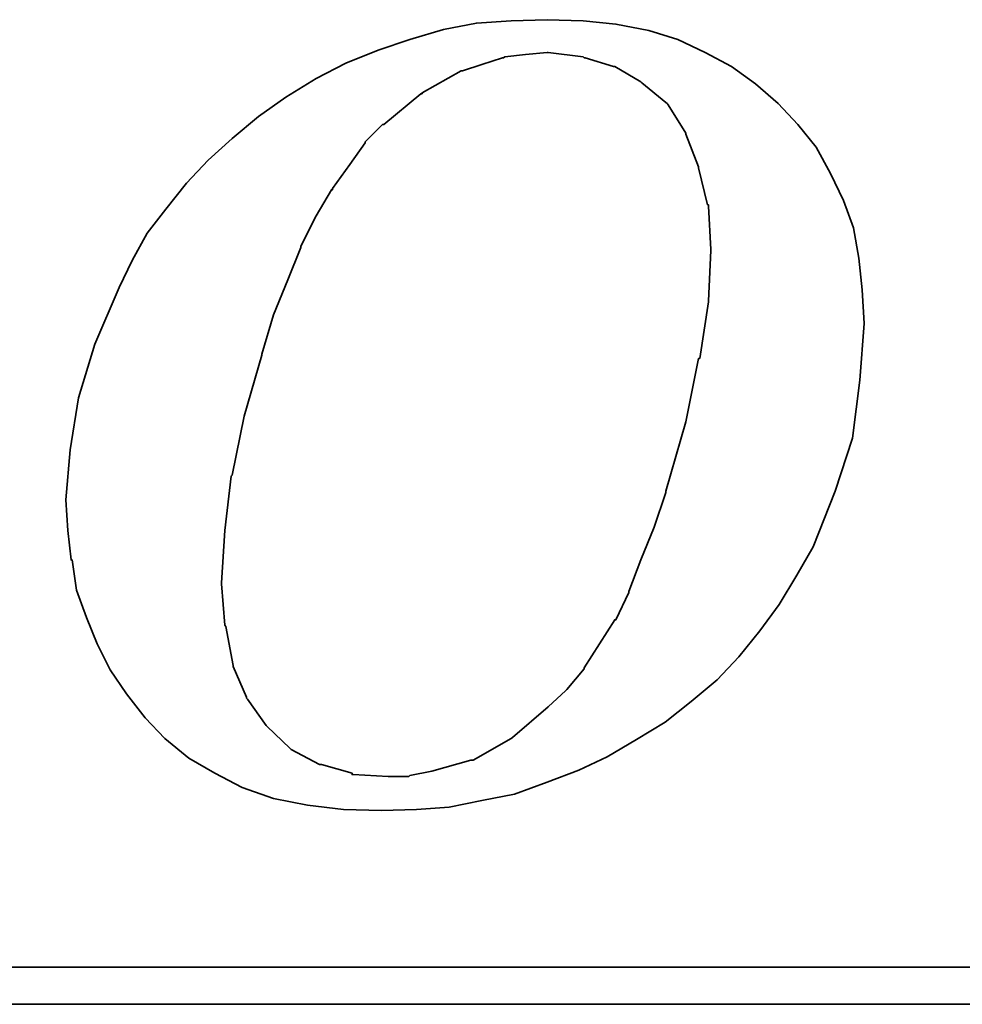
# Model space of a CAD drawing. Extents: x 81 to 675, y -211 to 131.
# Tile 32 of 47: x 652.77 to 655.01, y 94.53 to 96.87. Entities that reach past the tile are written whole.
import ezdxf

# ---------------------------------------------------------------- set-up
doc = ezdxf.new("R2010")
doc.units = 0
doc.header["$MEASUREMENT"] = 0
doc.layers.add('DIM', color=4, linetype='CONTINUOUS')
doc.layers.add('layer 1', color=7, linetype='CONTINUOUS')

# ---------------------------------------------------------------- blocks, each defined once
blk = doc.blocks.new('TBI MOTION logo(完整正式版)')
at = {"layer": 'layer 1', "color": 22, "lineweight": 35}
for points, knots in [([(-11.34375, -6.98375), (-11.34375, -6.98375), (-10.91375, -7.43875), (-10.91375, -7.43875), (-10.91375, -7.43875), (-10.91375, -7.43875), (-10.38625, -7.87125), (-10.38625, -7.87125), (-10.38625, -7.87125), (-10.38625, -7.87125), (-9.81125, -8.20375), (-9.81125, -8.20375), (-9.81125, -8.20375), (-9.81125, -8.20375), (-9.21125, -8.51875), (-9.21125, -8.51875), (-9.21125, -8.51875), (-9.21125, -8.51875), (-8.51625, -8.75875), (-8.51625, -8.75875), (-8.51625, -8.75875), (-8.51625, -8.75875), (-7.77125, -8.90375), (-7.77125, -8.90375), (-7.77125, -8.90375), (-7.77125, -8.90375), (-6.97875, -8.99875), (-6.97875, -8.99875), (-6.97875, -8.99875), (-6.97875, -8.99875), (-6.14125, -9.02375), (-6.14125, -9.02375), (-6.14125, -9.02375), (-6.14125, -9.02375), (-5.37125, -8.99875), (-5.37125, -8.99875), (-5.37125, -8.99875), (-5.37125, -8.99875), (-4.65375, -8.94875), (-4.65375, -8.94875), (-4.65375, -8.94875), (-4.65375, -8.94875), (-3.93375, -8.80625), (-3.93375, -8.80625), (-3.93375, -8.80625), (-3.93375, -8.80625), (-3.21375, -8.66375), (-3.21375, -8.66375), (-3.21375, -8.66375), (-3.21375, -8.66375), (-2.49375, -8.39875), (-2.49375, -8.39875), (-2.49375, -8.39875), (-2.49375, -8.39875), (-1.79875, -8.13375), (-1.79875, -8.13375), (-1.79875, -8.13375), (-1.79875, -8.13375), (-1.17375, -7.84375), (-1.17375, -7.84375), (-1.17375, -7.84375), (-1.17375, -7.84375), (-0.52375, -7.46375), (-0.52375, -7.46375), (-0.52375, -7.46375), (-0.52375, -7.46375), (0.10124, -7.07875), (0.10124, -7.07875), (0.10124, -7.07875), (0.10124, -7.07875), (0.67625, -6.62375), (0.67625, -6.62375), (0.67625, -6.62375), (0.67625, -6.62375), (1.24874, -6.14375), (1.24874, -6.14375), (1.24874, -6.14375), (1.24874, -6.14375), (1.72874, -5.64125), (1.72874, -5.64125), (1.72874, -5.64125), (1.72874, -5.64125), (2.18624, -5.06375), (2.18624, -5.06375), (2.18624, -5.06375), (2.18624, -5.06375), (2.61625, -4.48874), (2.61625, -4.48874), (2.61625, -4.48874), (2.61625, -4.48874), (3.00125, -3.83874), (3.00125, -3.83874), (3.00125, -3.83874), (3.00125, -3.83874), (3.36124, -3.21374), (3.36124, -3.21374), (3.36124, -3.21374), (3.36124, -3.21374), (3.84374, -1.99125), (3.84374, -1.99125), (3.84374, -1.99125), (3.84374, -1.99125), (4.22625, -0.81875), (4.22625, -0.81875), (4.22625, -0.81875), (4.22625, -0.81875), (4.39125, 0.45624), (4.39125, 0.45624), (4.39125, 0.45624), (4.39125, 0.45624), (4.48874, 1.70124), (4.48874, 1.70124), (4.48874, 1.70124), (4.48874, 1.70124), (4.43874, 2.44625), (4.43874, 2.44625), (4.43874, 2.44625), (4.43874, 2.44625), (4.36874, 3.14125), (4.36874, 3.14125), (4.36874, 3.14125), (4.36874, 3.14125), (4.25125, 3.81125), (4.25125, 3.81125), (4.25125, 3.81125), (4.25125, 3.81125), (4.03124, 4.41125), (4.03124, 4.41125), (4.03124, 4.41125), (4.03124, 4.41125), (3.74374, 5.01125), (3.74374, 5.01125), (3.74374, 5.01125), (3.74374, 5.01125), (3.43124, 5.58875), (3.43124, 5.58875), (3.43124, 5.58875), (3.43124, 5.58875), (3.02625, 6.09125), (3.02625, 6.09125), (3.02625, 6.09125), (3.02625, 6.09125), (2.59374, 6.54875), (2.59374, 6.54875), (2.59374, 6.54875), (2.59374, 6.54875), (2.09124, 6.98125), (2.09124, 6.98125), (2.09124, 6.98125), (2.09124, 6.98125), (1.56124, 7.36625), (1.56124, 7.36625), (1.56124, 7.36625), (1.56124, 7.36625), (0.98624, 7.67625), (0.98624, 7.67625), (0.98624, 7.67625), (0.98624, 7.67625), (0.38624, 7.96375), (0.38624, 7.96375), (0.38624, 7.96375), (0.38624, 7.96375), (-0.25875, 8.15625), (-0.25875, 8.15625), (-0.25875, 8.15625), (-0.25875, 8.15625), (-0.98125, 8.30125), (-0.98125, 8.30125), (-0.98125, 8.30125), (-0.98125, 8.30125), (-1.70124, 8.37125), (-1.70124, 8.37125), (-1.70124, 8.37125), (-1.70124, 8.37125), (-2.49375, 8.39624), (-2.49375, 8.39624), (-2.49375, 8.39624), (-2.49375, 8.39624), (-3.28625, 8.37125), (-3.28625, 8.37125), (-3.28625, 8.37125), (-3.28625, 8.37125), (-4.05125, 8.32125), (-4.05125, 8.32125), (-4.05125, 8.32125), (-4.05125, 8.32125), (-4.77375, 8.18125), (-4.77375, 8.18125), (-4.77375, 8.18125), (-4.77375, 8.18125), (-5.51625, 7.96375), (-5.51625, 7.96375), (-5.51625, 7.96375), (-5.51625, 7.96375), (-6.21125, 7.72625), (-6.21125, 7.72625), (-6.21125, 7.72625), (-6.21125, 7.72625), (-6.92875, 7.43625), (-6.92875, 7.43625), (-6.92875, 7.43625), (-6.92875, 7.43625), (-7.57875, 7.10125), (-7.57875, 7.10125), (-7.57875, 7.10125), (-7.57875, 7.10125), (-8.24875, 6.69125), (-8.24875, 6.69125), (-8.24875, 6.69125), (-8.24875, 6.69125), (-8.84875, 6.26125), (-8.84875, 6.26125), (-8.84875, 6.26125), (-8.84875, 6.26125), (-9.42625, 5.78125), (-9.42625, 5.78125), (-9.42625, 5.78125), (-9.42625, 5.78125), (-9.95375, 5.30125), (-9.95375, 5.30125), (-9.95375, 5.30125), (-9.95375, 5.30125), (-10.43375, 4.79624), (-10.43375, 4.79624), (-10.43375, 4.79624), (-10.43375, 4.79624), (-10.88875, 4.22125), (-10.88875, 4.22125), (-10.88875, 4.22125), (-10.88875, 4.22125), (-11.29875, 3.69375), (-11.29875, 3.69375), (-11.29875, 3.69375), (-11.29875, 3.69375), (-11.63375, 3.09125), (-11.63375, 3.09125), (-11.63375, 3.09125), (-11.63375, 3.09125), (-11.91875, 2.49625), (-11.91875, 2.49625), (-11.91875, 2.49625), (-11.91875, 2.49625), (-12.44875, 1.24625), (-12.44875, 1.24625), (-12.44875, 1.24625), (-12.44875, 1.24625), (-12.80875, 0.06874), (-12.80875, 0.06874), (-12.80875, 0.06874), (-12.80875, 0.06874), (-12.99875, -1.07875), (-12.99875, -1.07875), (-12.99875, -1.07875), (-12.99875, -1.07875), (-13.09375, -2.18375), (-13.09375, -2.18375), (-13.09375, -2.18375), (-13.09375, -2.18375), (-13.04875, -2.85375), (-13.04875, -2.85375), (-13.04875, -2.85375), (-13.04875, -2.85375), (-12.97375, -3.50375), (-12.97375, -3.50375), (-12.97375, -3.50375), (-12.97375, -3.50375), (-12.95375, -3.50375), (-12.95375, -3.50375), (-12.95375, -3.50375), (-12.95375, -3.50375), (-12.85375, -4.17375), (-12.85375, -4.17375), (-12.85375, -4.17375), (-12.85375, -4.17375), (-12.63875, -4.77624), (-12.63875, -4.77624), (-12.63875, -4.77624), (-12.63875, -4.77624), (-12.39875, -5.35125), (-12.39875, -5.35125), (-12.39875, -5.35125), (-12.39875, -5.35125), (-12.11375, -5.92875), (-12.11375, -5.92875), (-12.11375, -5.92875), (-12.11375, -5.92875), (-11.75375, -6.45375), (-11.75375, -6.45375), (-11.75375, -6.45375), (-11.75375, -6.45375), (-11.34375, -6.98375), (-11.34375, -6.98375)], [0, 0, 0, 0, 0.01369863, 0.01369863, 0.01369863, 0.01369863, 0.02739726, 0.02739726, 0.02739726, 0.02739726, 0.04109589, 0.04109589, 0.04109589, 0.04109589, 0.05479452, 0.05479452, 0.05479452, 0.05479452, 0.06849315, 0.06849315, 0.06849315, 0.06849315, 0.08219178, 0.08219178, 0.08219178, 0.08219178, 0.09589041, 0.09589041, 0.09589041, 0.09589041, 0.10958904, 0.10958904, 0.10958904, 0.10958904, 0.12328767, 0.12328767, 0.12328767, 0.12328767, 0.1369863, 0.1369863, 0.1369863, 0.1369863, 0.15068493, 0.15068493, 0.15068493, 0.15068493, 0.16438356, 0.16438356, 0.16438356, 0.16438356, 0.17808219, 0.17808219, 0.17808219, 0.17808219, 0.19178082, 0.19178082, 0.19178082, 0.19178082, 0.20547945, 0.20547945, 0.20547945, 0.20547945, 0.21917808, 0.21917808, 0.21917808, 0.21917808, 0.23287671, 0.23287671, 0.23287671, 0.23287671, 0.24657534, 0.24657534, 0.24657534, 0.24657534, 0.26027397, 0.26027397, 0.26027397, 0.26027397, 0.2739726, 0.2739726, 0.2739726, 0.2739726, 0.28767123, 0.28767123, 0.28767123, 0.28767123, 0.30136986, 0.30136986, 0.30136986, 0.30136986, 0.31506849, 0.31506849, 0.31506849, 0.31506849, 0.32876712, 0.32876712, 0.32876712, 0.32876712, 0.34246575, 0.34246575, 0.34246575, 0.34246575, 0.35616438, 0.35616438, 0.35616438, 0.35616438, 0.36986301, 0.36986301, 0.36986301, 0.36986301, 0.38356164, 0.38356164, 0.38356164, 0.38356164, 0.39726027, 0.39726027, 0.39726027, 0.39726027, 0.4109589, 0.4109589, 0.4109589, 0.4109589, 0.42465753, 0.42465753, 0.42465753, 0.42465753, 0.43835616, 0.43835616, 0.43835616, 0.43835616, 0.45205479, 0.45205479, 0.45205479, 0.45205479, 0.46575342, 0.46575342, 0.46575342, 0.46575342, 0.47945205, 0.47945205, 0.47945205, 0.47945205, 0.49315068, 0.49315068, 0.49315068, 0.49315068, 0.50684932, 0.50684932, 0.50684932, 0.50684932, 0.52054795, 0.52054795, 0.52054795, 0.52054795, 0.53424658, 0.53424658, 0.53424658, 0.53424658, 0.54794521, 0.54794521, 0.54794521, 0.54794521, 0.56164384, 0.56164384, 0.56164384, 0.56164384, 0.57534247, 0.57534247, 0.57534247, 0.57534247, 0.5890411, 0.5890411, 0.5890411, 0.5890411, 0.60273973, 0.60273973, 0.60273973, 0.60273973, 0.61643836, 0.61643836, 0.61643836, 0.61643836, 0.63013699, 0.63013699, 0.63013699, 0.63013699, 0.64383562, 0.64383562, 0.64383562, 0.64383562, 0.65753425, 0.65753425, 0.65753425, 0.65753425, 0.67123288, 0.67123288, 0.67123288, 0.67123288, 0.68493151, 0.68493151, 0.68493151, 0.68493151, 0.69863014, 0.69863014, 0.69863014, 0.69863014, 0.71232877, 0.71232877, 0.71232877, 0.71232877, 0.7260274, 0.7260274, 0.7260274, 0.7260274, 0.73972603, 0.73972603, 0.73972603, 0.73972603, 0.75342466, 0.75342466, 0.75342466, 0.75342466, 0.76712329, 0.76712329, 0.76712329, 0.76712329, 0.78082192, 0.78082192, 0.78082192, 0.78082192, 0.79452055, 0.79452055, 0.79452055, 0.79452055, 0.80821918, 0.80821918, 0.80821918, 0.80821918, 0.82191781, 0.82191781, 0.82191781, 0.82191781, 0.83561644, 0.83561644, 0.83561644, 0.83561644, 0.84931507, 0.84931507, 0.84931507, 0.84931507, 0.8630137, 0.8630137, 0.8630137, 0.8630137, 0.87671233, 0.87671233, 0.87671233, 0.87671233, 0.89041096, 0.89041096, 0.89041096, 0.89041096, 0.90410959, 0.90410959, 0.90410959, 0.90410959, 0.91780822, 0.91780822, 0.91780822, 0.91780822, 0.93150685, 0.93150685, 0.93150685, 0.93150685, 0.94520548, 0.94520548, 0.94520548, 0.94520548, 0.95890411, 0.95890411, 0.95890411, 0.95890411, 0.97260274, 0.97260274, 0.97260274, 0.97260274, 0.98630137, 0.98630137, 0.98630137, 0.98630137, 1, 1, 1, 1]), ([(-8.77875, 1.03124), (-8.77875, 1.03124), (-8.51625, 1.89625), (-8.51625, 1.89625), (-8.51625, 1.89625), (-8.51625, 1.89625), (-8.20375, 2.66375), (-8.20375, 2.66375), (-8.20375, 2.66375), (-8.20375, 2.66375), (-7.91625, 3.38125), (-7.91625, 3.38125), (-7.91625, 3.38125), (-7.91625, 3.38125), (-7.91625, 3.40624), (-7.91625, 3.40624), (-7.91625, 3.40624), (-7.91625, 3.40624), (-7.57875, 4.07624), (-7.57875, 4.07624), (-7.57875, 4.07624), (-7.57875, 4.07624), (-7.24375, 4.65125), (-7.24375, 4.65125), (-7.24375, 4.65125), (-7.24375, 4.65125), (-7.21875, 4.65125), (-7.21875, 4.65125), (-7.21875, 4.65125), (-7.21875, 4.65125), (-7.21875, 4.67624), (-7.21875, 4.67624), (-7.21875, 4.67624), (-7.21875, 4.67624), (-6.83625, 5.20375), (-6.83625, 5.20375), (-6.83625, 5.20375), (-6.83625, 5.20375), (-6.49875, 5.68625), (-6.49875, 5.68625), (-6.49875, 5.68625), (-6.49875, 5.68625), (-6.49875, 5.70625), (-6.49875, 5.70625), (-6.49875, 5.70625), (-6.49875, 5.70625), (-6.11625, 6.09125), (-6.11625, 6.09125), (-6.11625, 6.09125), (-6.11625, 6.09125), (-6.09125, 6.09125), (-6.09125, 6.09125), (-6.09125, 6.09125), (-6.09125, 6.09125), (-5.27375, 6.76625), (-5.27375, 6.76625), (-5.27375, 6.76625), (-5.27375, 6.76625), (-5.24875, 6.76625), (-5.24875, 6.76625), (-5.24875, 6.76625), (-5.24875, 6.76625), (-5.24875, 6.78625), (-5.24875, 6.78625), (-5.24875, 6.78625), (-5.24875, 6.78625), (-4.38875, 7.26624), (-4.38875, 7.26624), (-4.38875, 7.26624), (-4.38875, 7.26624), (-4.36125, 7.26624), (-4.36125, 7.26624), (-4.36125, 7.26624), (-4.36125, 7.26624), (-3.93375, 7.41125), (-3.93375, 7.41125), (-3.93375, 7.41125), (-3.93375, 7.41125), (-3.47375, 7.55625), (-3.47375, 7.55625), (-3.47375, 7.55625), (-3.47375, 7.55625), (-3.45375, 7.55625), (-3.45375, 7.55625), (-3.45375, 7.55625), (-3.45375, 7.55625), (-3.42875, 7.58124), (-3.42875, 7.58124), (-3.42875, 7.58124), (-3.42875, 7.58124), (-2.97375, 7.62625), (-2.97375, 7.62625), (-2.97375, 7.62625), (-2.97375, 7.62625), (-2.49375, 7.67625), (-2.49375, 7.67625), (-2.49375, 7.67625), (-2.49375, 7.67625), (-2.46875, 7.67625), (-2.46875, 7.67625), (-2.46875, 7.67625), (-2.46875, 7.67625), (-1.70124, 7.58124), (-1.70124, 7.58124), (-1.70124, 7.58124), (-1.70124, 7.58124), (-1.67875, 7.55625), (-1.67875, 7.55625), (-1.67875, 7.55625), (-1.67875, 7.55625), (-1.65375, 7.55625), (-1.65375, 7.55625), (-1.65375, 7.55625), (-1.65375, 7.55625), (-1.03125, 7.36625), (-1.03125, 7.36625), (-1.03125, 7.36625), (-1.03125, 7.36625), (-1.00625, 7.36625), (-1.00625, 7.36625), (-1.00625, 7.36625), (-1.00625, 7.36625), (-0.43124, 7.02624), (-0.43124, 7.02624), (-0.43124, 7.02624), (-0.43124, 7.02624), (-0.40625, 7.00624), (-0.40625, 7.00624), (-0.40625, 7.00624), (-0.40625, 7.00624), (0.12124, 6.57124), (0.12124, 6.57124), (0.12124, 6.57124), (0.12124, 6.57124), (0.14624, 6.54875), (0.14624, 6.54875), (0.14624, 6.54875), (0.14624, 6.54875), (0.17124, 6.52375), (0.17124, 6.52375), (0.17124, 6.52375), (0.17124, 6.52375), (0.55625, 5.89875), (0.55625, 5.89875), (0.55625, 5.89875), (0.55625, 5.89875), (0.55625, 5.87625), (0.55625, 5.87625), (0.55625, 5.87625), (0.55625, 5.87625), (0.84124, 5.15625), (0.84124, 5.15625), (0.84124, 5.15625), (0.84124, 5.15625), (0.84124, 5.13125), (0.84124, 5.13125), (0.84124, 5.13125), (0.84124, 5.13125), (1.03624, 4.31875), (1.03624, 4.31875), (1.03624, 4.31875), (1.03624, 4.31875), (1.05624, 4.31875), (1.05624, 4.31875), (1.05624, 4.31875), (1.05624, 4.31875), (1.05624, 4.29125), (1.05624, 4.29125), (1.05624, 4.29125), (1.05624, 4.29125), (1.10625, 3.33125), (1.10625, 3.33125), (1.10625, 3.33125), (1.10625, 3.33125), (1.10625, 3.30875), (1.10625, 3.30875), (1.10625, 3.30875), (1.10625, 3.30875), (1.05624, 2.20624), (1.05624, 2.20624), (1.05624, 2.20624), (1.05624, 2.20624), (1.05624, 2.18124), (1.05624, 2.18124), (1.05624, 2.18124), (1.05624, 2.18124), (0.86624, 0.93624), (0.86624, 0.93624), (0.86624, 0.93624), (0.86624, 0.93624), (0.84124, 0.93624), (0.84124, 0.93624), (0.84124, 0.93624), (0.84124, 0.93624), (0.55625, -0.45874), (0.55625, -0.45874), (0.55625, -0.45874), (0.55625, -0.45874), (0.12124, -1.99125), (0.12124, -1.99125), (0.12124, -1.99125), (0.12124, -1.99125), (0.12124, -2.01874), (0.12124, -2.01874), (0.12124, -2.01874), (0.12124, -2.01874), (-0.13874, -2.78375), (-0.13874, -2.78375), (-0.13874, -2.78375), (-0.13874, -2.78375), (-0.43124, -3.50375), (-0.43124, -3.50375), (-0.43124, -3.50375), (-0.43124, -3.50375), (-0.69375, -4.19875), (-0.69375, -4.19875), (-0.69375, -4.19875), (-0.69375, -4.19875), (-0.69375, -4.22375), (-0.69375, -4.22375), (-0.69375, -4.22375), (-0.69375, -4.22375), (-0.98125, -4.82374), (-0.98125, -4.82374), (-0.98125, -4.82374), (-0.98125, -4.82374), (-1.00625, -4.82374), (-1.00625, -4.82374), (-1.00625, -4.82374), (-1.00625, -4.82374), (-1.33875, -5.35125), (-1.33875, -5.35125), (-1.33875, -5.35125), (-1.33875, -5.35125), (-1.67875, -5.87875), (-1.67875, -5.87875), (-1.67875, -5.87875), (-1.67875, -5.87875), (-1.67875, -5.90375), (-1.67875, -5.90375), (-1.67875, -5.90375), (-1.67875, -5.90375), (-2.05875, -6.35875), (-2.05875, -6.35875), (-2.05875, -6.35875), (-2.05875, -6.35875), (-2.08375, -6.38375), (-2.08375, -6.38375), (-2.08375, -6.38375), (-2.08375, -6.38375), (-2.46875, -6.74375), (-2.46875, -6.74375), (-2.46875, -6.74375), (-2.46875, -6.74375), (-3.25875, -7.41625), (-3.25875, -7.41625), (-3.25875, -7.41625), (-3.25875, -7.41625), (-3.28625, -7.43875), (-3.28625, -7.43875), (-3.28625, -7.43875), (-3.28625, -7.43875), (-4.12375, -7.91875), (-4.12375, -7.91875), (-4.12375, -7.91875), (-4.12375, -7.91875), (-4.14875, -7.91875), (-4.14875, -7.91875), (-4.14875, -7.91875), (-4.14875, -7.91875), (-4.17125, -7.91875), (-4.17125, -7.91875), (-4.17125, -7.91875), (-4.17125, -7.91875), (-5.03375, -8.15875), (-5.03375, -8.15875), (-5.03375, -8.15875), (-5.03375, -8.15875), (-5.51625, -8.25625), (-5.51625, -8.25625), (-5.51625, -8.25625), (-5.51625, -8.25625), (-5.54125, -8.27875), (-5.54125, -8.27875), (-5.54125, -8.27875), (-5.54125, -8.27875), (-5.56375, -8.27875), (-5.56375, -8.27875), (-5.56375, -8.27875), (-5.56375, -8.27875), (-5.99625, -8.27875), (-5.99625, -8.27875), (-5.99625, -8.27875), (-5.99625, -8.27875), (-6.76375, -8.23125), (-6.76375, -8.23125), (-6.76375, -8.23125), (-6.76375, -8.23125), (-6.78875, -8.23125), (-6.78875, -8.23125), (-6.78875, -8.23125), (-6.78875, -8.23125), (-6.78875, -8.20375), (-6.78875, -8.20375), (-6.78875, -8.20375), (-6.78875, -8.20375), (-7.45875, -8.01375), (-7.45875, -8.01375), (-7.45875, -8.01375), (-7.45875, -8.01375), (-7.48375, -8.01375), (-7.48375, -8.01375), (-7.48375, -8.01375), (-7.48375, -8.01375), (-7.50875, -8.01375), (-7.50875, -8.01375), (-7.50875, -8.01375), (-7.50875, -8.01375), (-8.13125, -7.67875), (-8.13125, -7.67875), (-8.13125, -7.67875), (-8.13125, -7.67875), (-8.15625, -7.65375), (-8.15625, -7.65375), (-8.15625, -7.65375), (-8.15625, -7.65375), (-8.65875, -7.17375), (-8.65875, -7.17375), (-8.65875, -7.17375), (-8.65875, -7.17375), (-8.68375, -7.14875), (-8.68375, -7.14875), (-8.68375, -7.14875), (-8.68375, -7.14875), (-9.08875, -6.57375), (-9.08875, -6.57375), (-9.08875, -6.57375), (-9.08875, -6.57375), (-9.11375, -6.54875), (-9.11375, -6.54875), (-9.11375, -6.54875), (-9.11375, -6.54875), (-9.11375, -6.52875), (-9.11375, -6.52875), (-9.11375, -6.52875), (-9.11375, -6.52875), (-9.40375, -5.85375), (-9.40375, -5.85375), (-9.40375, -5.85375), (-9.40375, -5.85375), (-9.40375, -5.82875), (-9.40375, -5.82875), (-9.40375, -5.82875), (-9.40375, -5.82875), (-9.56875, -4.96875), (-9.56875, -4.96875), (-9.56875, -4.96875), (-9.56875, -4.96875), (-9.59375, -4.94375), (-9.59375, -4.94375), (-9.59375, -4.94375), (-9.59375, -4.94375), (-9.66375, -4.03375), (-9.66375, -4.03375), (-9.66375, -4.03375), (-9.66375, -4.03375), (-9.66375, -4.00875), (-9.66375, -4.00875), (-9.66375, -4.00875), (-9.66375, -4.00875), (-9.59375, -2.85375), (-9.59375, -2.85375), (-9.59375, -2.85375), (-9.59375, -2.85375), (-9.45125, -1.65875), (-9.45125, -1.65875), (-9.45125, -1.65875), (-9.45125, -1.65875), (-9.42625, -1.63375), (-9.42625, -1.63375), (-9.42625, -1.63375), (-9.42625, -1.63375), (-9.16125, -0.33875), (-9.16125, -0.33875), (-9.16125, -0.33875), (-9.16125, -0.33875), (-8.77875, 1.00624), (-8.77875, 1.00624), (-8.77875, 1.00624), (-8.77875, 1.00624), (-8.77875, 1.03124), (-8.77875, 1.03124)], [0, 0, 0, 0, 0.01020408, 0.01020408, 0.01020408, 0.01020408, 0.02040816, 0.02040816, 0.02040816, 0.02040816, 0.03061224, 0.03061224, 0.03061224, 0.03061224, 0.04081633, 0.04081633, 0.04081633, 0.04081633, 0.05102041, 0.05102041, 0.05102041, 0.05102041, 0.06122449, 0.06122449, 0.06122449, 0.06122449, 0.07142857, 0.07142857, 0.07142857, 0.07142857, 0.08163265, 0.08163265, 0.08163265, 0.08163265, 0.09183673, 0.09183673, 0.09183673, 0.09183673, 0.10204082, 0.10204082, 0.10204082, 0.10204082, 0.1122449, 0.1122449, 0.1122449, 0.1122449, 0.12244898, 0.12244898, 0.12244898, 0.12244898, 0.13265306, 0.13265306, 0.13265306, 0.13265306, 0.14285714, 0.14285714, 0.14285714, 0.14285714, 0.15306122, 0.15306122, 0.15306122, 0.15306122, 0.16326531, 0.16326531, 0.16326531, 0.16326531, 0.17346939, 0.17346939, 0.17346939, 0.17346939, 0.18367347, 0.18367347, 0.18367347, 0.18367347, 0.19387755, 0.19387755, 0.19387755, 0.19387755, 0.20408163, 0.20408163, 0.20408163, 0.20408163, 0.21428571, 0.21428571, 0.21428571, 0.21428571, 0.2244898, 0.2244898, 0.2244898, 0.2244898, 0.23469388, 0.23469388, 0.23469388, 0.23469388, 0.24489796, 0.24489796, 0.24489796, 0.24489796, 0.25510204, 0.25510204, 0.25510204, 0.25510204, 0.26530612, 0.26530612, 0.26530612, 0.26530612, 0.2755102, 0.2755102, 0.2755102, 0.2755102, 0.28571429, 0.28571429, 0.28571429, 0.28571429, 0.29591837, 0.29591837, 0.29591837, 0.29591837, 0.30612245, 0.30612245, 0.30612245, 0.30612245, 0.31632653, 0.31632653, 0.31632653, 0.31632653, 0.32653061, 0.32653061, 0.32653061, 0.32653061, 0.33673469, 0.33673469, 0.33673469, 0.33673469, 0.34693878, 0.34693878, 0.34693878, 0.34693878, 0.35714286, 0.35714286, 0.35714286, 0.35714286, 0.36734694, 0.36734694, 0.36734694, 0.36734694, 0.37755102, 0.37755102, 0.37755102, 0.37755102, 0.3877551, 0.3877551, 0.3877551, 0.3877551, 0.39795918, 0.39795918, 0.39795918, 0.39795918, 0.40816327, 0.40816327, 0.40816327, 0.40816327, 0.41836735, 0.41836735, 0.41836735, 0.41836735, 0.42857143, 0.42857143, 0.42857143, 0.42857143, 0.43877551, 0.43877551, 0.43877551, 0.43877551, 0.44897959, 0.44897959, 0.44897959, 0.44897959, 0.45918367, 0.45918367, 0.45918367, 0.45918367, 0.46938776, 0.46938776, 0.46938776, 0.46938776, 0.47959184, 0.47959184, 0.47959184, 0.47959184, 0.48979592, 0.48979592, 0.48979592, 0.48979592, 0.5, 0.5, 0.5, 0.5, 0.51020408, 0.51020408, 0.51020408, 0.51020408, 0.52040816, 0.52040816, 0.52040816, 0.52040816, 0.53061224, 0.53061224, 0.53061224, 0.53061224, 0.54081633, 0.54081633, 0.54081633, 0.54081633, 0.55102041, 0.55102041, 0.55102041, 0.55102041, 0.56122449, 0.56122449, 0.56122449, 0.56122449, 0.57142857, 0.57142857, 0.57142857, 0.57142857, 0.58163265, 0.58163265, 0.58163265, 0.58163265, 0.59183673, 0.59183673, 0.59183673, 0.59183673, 0.60204082, 0.60204082, 0.60204082, 0.60204082, 0.6122449, 0.6122449, 0.6122449, 0.6122449, 0.62244898, 0.62244898, 0.62244898, 0.62244898, 0.63265306, 0.63265306, 0.63265306, 0.63265306, 0.64285714, 0.64285714, 0.64285714, 0.64285714, 0.65306122, 0.65306122, 0.65306122, 0.65306122, 0.66326531, 0.66326531, 0.66326531, 0.66326531, 0.67346939, 0.67346939, 0.67346939, 0.67346939, 0.68367347, 0.68367347, 0.68367347, 0.68367347, 0.69387755, 0.69387755, 0.69387755, 0.69387755, 0.70408163, 0.70408163, 0.70408163, 0.70408163, 0.71428571, 0.71428571, 0.71428571, 0.71428571, 0.7244898, 0.7244898, 0.7244898, 0.7244898, 0.73469388, 0.73469388, 0.73469388, 0.73469388, 0.74489796, 0.74489796, 0.74489796, 0.74489796, 0.75510204, 0.75510204, 0.75510204, 0.75510204, 0.76530612, 0.76530612, 0.76530612, 0.76530612, 0.7755102, 0.7755102, 0.7755102, 0.7755102, 0.78571429, 0.78571429, 0.78571429, 0.78571429, 0.79591837, 0.79591837, 0.79591837, 0.79591837, 0.80612245, 0.80612245, 0.80612245, 0.80612245, 0.81632653, 0.81632653, 0.81632653, 0.81632653, 0.82653061, 0.82653061, 0.82653061, 0.82653061, 0.83673469, 0.83673469, 0.83673469, 0.83673469, 0.84693878, 0.84693878, 0.84693878, 0.84693878, 0.85714286, 0.85714286, 0.85714286, 0.85714286, 0.86734694, 0.86734694, 0.86734694, 0.86734694, 0.87755102, 0.87755102, 0.87755102, 0.87755102, 0.8877551, 0.8877551, 0.8877551, 0.8877551, 0.89795918, 0.89795918, 0.89795918, 0.89795918, 0.90816327, 0.90816327, 0.90816327, 0.90816327, 0.91836735, 0.91836735, 0.91836735, 0.91836735, 0.92857143, 0.92857143, 0.92857143, 0.92857143, 0.93877551, 0.93877551, 0.93877551, 0.93877551, 0.94897959, 0.94897959, 0.94897959, 0.94897959, 0.95918367, 0.95918367, 0.95918367, 0.95918367, 0.96938776, 0.96938776, 0.96938776, 0.96938776, 0.97959184, 0.97959184, 0.97959184, 0.97959184, 0.98979592, 0.98979592, 0.98979592, 0.98979592, 1, 1, 1, 1]), ([(75.90875, -9.47875), (75.90875, -9.47875), (75.90875, -12.28625), (75.90875, -12.28625), (75.90875, -12.28625), (75.90875, -12.28625), (75.90875, -12.47875), (75.90875, -12.47875), (75.90875, -12.47875), (75.90875, -12.47875), (75.71625, -12.47875), (75.71625, -12.47875), (75.71625, -12.47875), (75.71625, -12.47875), (-88.32875, -12.47875), (-88.32875, -12.47875), (-88.32875, -12.47875), (-88.32875, -12.47875), (-88.32875, -13.29375), (-88.32875, -13.29375), (-88.32875, -13.29375), (-88.32875, -13.29375), (82.89125, -13.29375), (82.89125, -13.29375), (82.89125, -13.29375), (82.89125, -13.29375), (75.90875, -9.47875), (75.90875, -9.47875)], [0, 0, 0, 0, 0.14285714, 0.14285714, 0.14285714, 0.14285714, 0.28571429, 0.28571429, 0.28571429, 0.28571429, 0.42857143, 0.42857143, 0.42857143, 0.42857143, 0.57142857, 0.57142857, 0.57142857, 0.57142857, 0.71428571, 0.71428571, 0.71428571, 0.71428571, 0.85714286, 0.85714286, 0.85714286, 0.85714286, 1, 1, 1, 1])]:
    blk.add_open_spline(points, degree=3, knots=knots, dxfattribs=at)

msp = doc.modelspace()

# ---------------------------------------------------------------- block references
at = {"layer": 'DIM', "xscale": 0.1079999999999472, "yscale": 0.1079999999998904, "zscale": 0.108}
msp.add_blockref('TBI MOTION logo(完整正式版)', (654.2928, 95.9652), dxfattribs=at)

doc.saveas('drawing.dxf')
